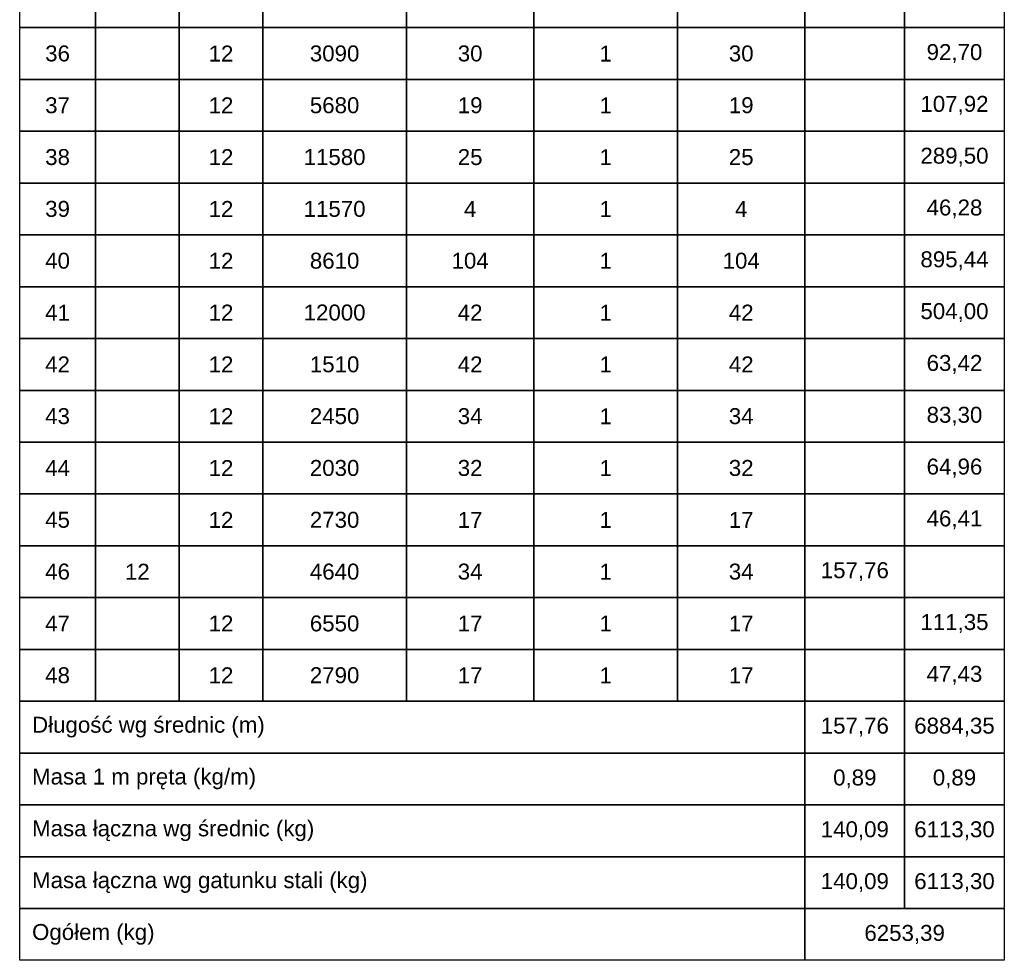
# Model space of a CAD drawing. Extents: x -1474 to 1750831, y -670488 to 75879.
# Tile 13 of 14: x 1748361 to 1750831, y -664296 to -661936. Entities that reach past the tile are written whole.
import ezdxf

# ---------------------------------------------------------------- set-up
doc = ezdxf.new("R2010")
doc.units = 0
doc.header["$LTSCALE"] = 10
doc.header["$MEASUREMENT"] = 0
doc.layers.add('RCAD_tabele zbrojenia', color=7, linetype='Continuous')
doc.styles.add('style2', font='arial.ttf', dxfattribs={"height": 40})

msp = doc.modelspace()

# ---------------------------------------------------------------- linework, layer by layer
at = {"layer": 'RCAD_tabele zbrojenia', "color": 242}
for p, q in [((1748361.40063, -664295.91901), (1748361.40063, -659585.91901)), ((1750831.40063, -659585.91901), (1750831.40063, -664295.91901)), ((1748361.40063, -661955.91901), (1748361.40063, -661825.91901)), ((1748551.40063, -661825.91901), (1748551.40063, -661955.91901)), ((1748551.40063, -661955.91901), (1748551.40063, -661825.91901)), ((1748761.40063, -661825.91901), (1748761.40063, -661955.91901)), ((1748761.40063, -661955.91901), (1748761.40063, -661825.91901)), ((1748971.40063, -661825.91901), (1748971.40063, -661955.91901)), ((1748971.40063, -661955.91901), (1748971.40063, -661825.91901)), ((1749331.40063, -661825.91901), (1749331.40063, -661955.91901)), ((1749331.40063, -661955.91901), (1749331.40063, -661825.91901)), ((1749651.40063, -661825.91901), (1749651.40063, -661955.91901)), ((1749651.40063, -661955.91901), (1749651.40063, -661825.91901)), ((1750011.40063, -661825.91901), (1750011.40063, -661955.91901)), ((1750011.40063, -661955.91901), (1750011.40063, -661825.91901)), ((1750331.40063, -661825.91901), (1750331.40063, -661955.91901)), ((1750331.40063, -661955.91901), (1750331.40063, -661825.91901)), ((1750581.40063, -661825.91901), (1750581.40063, -661955.91901)), ((1750581.40063, -661955.91901), (1750581.40063, -661825.91901)), ((1750831.40063, -661825.91901), (1750831.40063, -661955.91901)), ((1748551.40063, -661955.91901), (1748361.40063, -661955.91901)), ((1748361.40063, -661955.91901), (1748551.40063, -661955.91901)), ((1748361.40063, -662085.91901), (1748361.40063, -661955.91901)), ((1748761.40063, -661955.91901), (1748551.40063, -661955.91901)), ((1748551.40063, -661955.91901), (1748551.40063, -662085.91901)), ((1748551.40063, -661955.91901), (1748761.40063, -661955.91901)), ((1748551.40063, -662085.91901), (1748551.40063, -661955.91901)), ((1748971.40063, -661955.91901), (1748761.40063, -661955.91901)), ((1748761.40063, -661955.91901), (1748761.40063, -662085.91901)), ((1748761.40063, -661955.91901), (1748971.40063, -661955.91901)), ((1748761.40063, -662085.91901), (1748761.40063, -661955.91901)), ((1749331.40063, -661955.91901), (1748971.40063, -661955.91901)), ((1748971.40063, -661955.91901), (1748971.40063, -662085.91901)), ((1748971.40063, -661955.91901), (1749331.40063, -661955.91901)), ((1748971.40063, -662085.91901), (1748971.40063, -661955.91901)), ((1749651.40063, -661955.91901), (1749331.40063, -661955.91901)), ((1749331.40063, -661955.91901), (1749331.40063, -662085.91901)), ((1749331.40063, -661955.91901), (1749651.40063, -661955.91901)), ((1749331.40063, -662085.91901), (1749331.40063, -661955.91901)), ((1750011.40063, -661955.91901), (1749651.40063, -661955.91901)), ((1749651.40063, -661955.91901), (1749651.40063, -662085.91901)), ((1749651.40063, -661955.91901), (1750011.40063, -661955.91901)), ((1749651.40063, -662085.91901), (1749651.40063, -661955.91901)), ((1750331.40063, -661955.91901), (1750011.40063, -661955.91901)), ((1750011.40063, -661955.91901), (1750011.40063, -662085.91901)), ((1750011.40063, -661955.91901), (1750331.40063, -661955.91901)), ((1750011.40063, -662085.91901), (1750011.40063, -661955.91901)), ((1750581.40063, -661955.91901), (1750331.40063, -661955.91901)), ((1750331.40063, -661955.91901), (1750331.40063, -662085.91901)), ((1750331.40063, -661955.91901), (1750581.40063, -661955.91901)), ((1750331.40063, -662085.91901), (1750331.40063, -661955.91901)), ((1750831.40063, -661955.91901), (1750581.40063, -661955.91901)), ((1750581.40063, -661955.91901), (1750581.40063, -662085.91901)), ((1750581.40063, -661955.91901), (1750831.40063, -661955.91901)), ((1750581.40063, -662085.91901), (1750581.40063, -661955.91901)), ((1750831.40063, -661955.91901), (1750831.40063, -662085.91901)), ((1748551.40063, -662085.91901), (1748361.40063, -662085.91901)), ((1748361.40063, -662085.91901), (1748551.40063, -662085.91901)), ((1748361.40063, -662215.91901), (1748361.40063, -662085.91901)), ((1748761.40063, -662085.91901), (1748551.40063, -662085.91901)), ((1748551.40063, -662085.91901), (1748551.40063, -662215.91901)), ((1748551.40063, -662085.91901), (1748761.40063, -662085.91901)), ((1748551.40063, -662215.91901), (1748551.40063, -662085.91901)), ((1748971.40063, -662085.91901), (1748761.40063, -662085.91901)), ((1748761.40063, -662085.91901), (1748761.40063, -662215.91901)), ((1748761.40063, -662085.91901), (1748971.40063, -662085.91901)), ((1748761.40063, -662215.91901), (1748761.40063, -662085.91901)), ((1749331.40063, -662085.91901), (1748971.40063, -662085.91901)), ((1748971.40063, -662085.91901), (1748971.40063, -662215.91901)), ((1748971.40063, -662085.91901), (1749331.40063, -662085.91901)), ((1748971.40063, -662215.91901), (1748971.40063, -662085.91901)), ((1749651.40063, -662085.91901), (1749331.40063, -662085.91901)), ((1749331.40063, -662085.91901), (1749331.40063, -662215.91901)), ((1749331.40063, -662085.91901), (1749651.40063, -662085.91901)), ((1749331.40063, -662215.91901), (1749331.40063, -662085.91901)), ((1750011.40063, -662085.91901), (1749651.40063, -662085.91901)), ((1749651.40063, -662085.91901), (1749651.40063, -662215.91901)), ((1749651.40063, -662085.91901), (1750011.40063, -662085.91901)), ((1749651.40063, -662215.91901), (1749651.40063, -662085.91901)), ((1750331.40063, -662085.91901), (1750011.40063, -662085.91901)), ((1750011.40063, -662085.91901), (1750011.40063, -662215.91901)), ((1750011.40063, -662085.91901), (1750331.40063, -662085.91901)), ((1750011.40063, -662215.91901), (1750011.40063, -662085.91901)), ((1750581.40063, -662085.91901), (1750331.40063, -662085.91901)), ((1750331.40063, -662085.91901), (1750331.40063, -662215.91901)), ((1750331.40063, -662085.91901), (1750581.40063, -662085.91901)), ((1750331.40063, -662215.91901), (1750331.40063, -662085.91901)), ((1750831.40063, -662085.91901), (1750581.40063, -662085.91901)), ((1750581.40063, -662085.91901), (1750581.40063, -662215.91901)), ((1750581.40063, -662085.91901), (1750831.40063, -662085.91901)), ((1750581.40063, -662215.91901), (1750581.40063, -662085.91901)), ((1750831.40063, -662085.91901), (1750831.40063, -662215.91901)), ((1748551.40063, -662215.91901), (1748361.40063, -662215.91901)), ((1748361.40063, -662215.91901), (1748551.40063, -662215.91901)), ((1748361.40063, -662345.91901), (1748361.40063, -662215.91901)), ((1748761.40063, -662215.91901), (1748551.40063, -662215.91901)), ((1748551.40063, -662215.91901), (1748551.40063, -662345.91901)), ((1748551.40063, -662215.91901), (1748761.40063, -662215.91901)), ((1748551.40063, -662345.91901), (1748551.40063, -662215.91901)), ((1748971.40063, -662215.91901), (1748761.40063, -662215.91901)), ((1748761.40063, -662215.91901), (1748761.40063, -662345.91901)), ((1748761.40063, -662215.91901), (1748971.40063, -662215.91901)), ((1748761.40063, -662345.91901), (1748761.40063, -662215.91901)), ((1749331.40063, -662215.91901), (1748971.40063, -662215.91901)), ((1748971.40063, -662215.91901), (1748971.40063, -662345.91901)), ((1748971.40063, -662215.91901), (1749331.40063, -662215.91901)), ((1748971.40063, -662345.91901), (1748971.40063, -662215.91901)), ((1749651.40063, -662215.91901), (1749331.40063, -662215.91901)), ((1749331.40063, -662215.91901), (1749331.40063, -662345.91901)), ((1749331.40063, -662215.91901), (1749651.40063, -662215.91901)), ((1749331.40063, -662345.91901), (1749331.40063, -662215.91901)), ((1750011.40063, -662215.91901), (1749651.40063, -662215.91901)), ((1749651.40063, -662215.91901), (1749651.40063, -662345.91901)), ((1749651.40063, -662215.91901), (1750011.40063, -662215.91901)), ((1749651.40063, -662345.91901), (1749651.40063, -662215.91901)), ((1750331.40063, -662215.91901), (1750011.40063, -662215.91901)), ((1750011.40063, -662215.91901), (1750011.40063, -662345.91901)), ((1750011.40063, -662215.91901), (1750331.40063, -662215.91901)), ((1750011.40063, -662345.91901), (1750011.40063, -662215.91901)), ((1750581.40063, -662215.91901), (1750331.40063, -662215.91901)), ((1750331.40063, -662215.91901), (1750331.40063, -662345.91901)), ((1750331.40063, -662215.91901), (1750581.40063, -662215.91901)), ((1750331.40063, -662345.91901), (1750331.40063, -662215.91901)), ((1750831.40063, -662215.91901), (1750581.40063, -662215.91901)), ((1750581.40063, -662215.91901), (1750581.40063, -662345.91901)), ((1750581.40063, -662215.91901), (1750831.40063, -662215.91901)), ((1750581.40063, -662345.91901), (1750581.40063, -662215.91901)), ((1750831.40063, -662215.91901), (1750831.40063, -662345.91901)), ((1748551.40063, -662345.91901), (1748361.40063, -662345.91901)), ((1748361.40063, -662345.91901), (1748551.40063, -662345.91901)), ((1748361.40063, -662475.91901), (1748361.40063, -662345.91901)), ((1748761.40063, -662345.91901), (1748551.40063, -662345.91901)), ((1748551.40063, -662345.91901), (1748551.40063, -662475.91901)), ((1748551.40063, -662345.91901), (1748761.40063, -662345.91901)), ((1748551.40063, -662475.91901), (1748551.40063, -662345.91901)), ((1748971.40063, -662345.91901), (1748761.40063, -662345.91901)), ((1748761.40063, -662345.91901), (1748761.40063, -662475.91901)), ((1748761.40063, -662345.91901), (1748971.40063, -662345.91901)), ((1748761.40063, -662475.91901), (1748761.40063, -662345.91901)), ((1749331.40063, -662345.91901), (1748971.40063, -662345.91901)), ((1748971.40063, -662345.91901), (1748971.40063, -662475.91901)), ((1748971.40063, -662345.91901), (1749331.40063, -662345.91901)), ((1748971.40063, -662475.91901), (1748971.40063, -662345.91901)), ((1749651.40063, -662345.91901), (1749331.40063, -662345.91901)), ((1749331.40063, -662345.91901), (1749331.40063, -662475.91901)), ((1749331.40063, -662345.91901), (1749651.40063, -662345.91901)), ((1749331.40063, -662475.91901), (1749331.40063, -662345.91901)), ((1750011.40063, -662345.91901), (1749651.40063, -662345.91901)), ((1749651.40063, -662345.91901), (1749651.40063, -662475.91901)), ((1749651.40063, -662345.91901), (1750011.40063, -662345.91901)), ((1749651.40063, -662475.91901), (1749651.40063, -662345.91901)), ((1750331.40063, -662345.91901), (1750011.40063, -662345.91901)), ((1750011.40063, -662345.91901), (1750011.40063, -662475.91901)), ((1750011.40063, -662345.91901), (1750331.40063, -662345.91901)), ((1750011.40063, -662475.91901), (1750011.40063, -662345.91901)), ((1750581.40063, -662345.91901), (1750331.40063, -662345.91901)), ((1750331.40063, -662345.91901), (1750331.40063, -662475.91901)), ((1750331.40063, -662345.91901), (1750581.40063, -662345.91901)), ((1750331.40063, -662475.91901), (1750331.40063, -662345.91901)), ((1750831.40063, -662345.91901), (1750581.40063, -662345.91901)), ((1750581.40063, -662345.91901), (1750581.40063, -662475.91901)), ((1750581.40063, -662345.91901), (1750831.40063, -662345.91901)), ((1750581.40063, -662475.91901), (1750581.40063, -662345.91901)), ((1750831.40063, -662345.91901), (1750831.40063, -662475.91901)), ((1748551.40063, -662475.91901), (1748361.40063, -662475.91901)), ((1748361.40063, -662475.91901), (1748551.40063, -662475.91901)), ((1748361.40063, -662605.91901), (1748361.40063, -662475.91901)), ((1748761.40063, -662475.91901), (1748551.40063, -662475.91901)), ((1748551.40063, -662475.91901), (1748551.40063, -662605.91901)), ((1748551.40063, -662475.91901), (1748761.40063, -662475.91901)), ((1748551.40063, -662605.91901), (1748551.40063, -662475.91901)), ((1748971.40063, -662475.91901), (1748761.40063, -662475.91901)), ((1748761.40063, -662475.91901), (1748761.40063, -662605.91901)), ((1748761.40063, -662475.91901), (1748971.40063, -662475.91901)), ((1748761.40063, -662605.91901), (1748761.40063, -662475.91901)), ((1749331.40063, -662475.91901), (1748971.40063, -662475.91901)), ((1748971.40063, -662475.91901), (1748971.40063, -662605.91901)), ((1748971.40063, -662475.91901), (1749331.40063, -662475.91901)), ((1748971.40063, -662605.91901), (1748971.40063, -662475.91901)), ((1749651.40063, -662475.91901), (1749331.40063, -662475.91901)), ((1749331.40063, -662475.91901), (1749331.40063, -662605.91901)), ((1749331.40063, -662475.91901), (1749651.40063, -662475.91901)), ((1749331.40063, -662605.91901), (1749331.40063, -662475.91901)), ((1750011.40063, -662475.91901), (1749651.40063, -662475.91901)), ((1749651.40063, -662475.91901), (1749651.40063, -662605.91901)), ((1749651.40063, -662475.91901), (1750011.40063, -662475.91901)), ((1749651.40063, -662605.91901), (1749651.40063, -662475.91901)), ((1750331.40063, -662475.91901), (1750011.40063, -662475.91901)), ((1750011.40063, -662475.91901), (1750011.40063, -662605.91901)), ((1750011.40063, -662475.91901), (1750331.40063, -662475.91901)), ((1750011.40063, -662605.91901), (1750011.40063, -662475.91901)), ((1750581.40063, -662475.91901), (1750331.40063, -662475.91901)), ((1750331.40063, -662475.91901), (1750331.40063, -662605.91901)), ((1750331.40063, -662475.91901), (1750581.40063, -662475.91901)), ((1750331.40063, -662605.91901), (1750331.40063, -662475.91901)), ((1750831.40063, -662475.91901), (1750581.40063, -662475.91901)), ((1750581.40063, -662475.91901), (1750581.40063, -662605.91901)), ((1750581.40063, -662475.91901), (1750831.40063, -662475.91901)), ((1750581.40063, -662605.91901), (1750581.40063, -662475.91901)), ((1750831.40063, -662475.91901), (1750831.40063, -662605.91901)), ((1748551.40063, -662605.91901), (1748361.40063, -662605.91901)), ((1748361.40063, -662605.91901), (1748551.40063, -662605.91901)), ((1748361.40063, -662735.91901), (1748361.40063, -662605.91901)), ((1748761.40063, -662605.91901), (1748551.40063, -662605.91901)), ((1748551.40063, -662605.91901), (1748551.40063, -662735.91901)), ((1748551.40063, -662605.91901), (1748761.40063, -662605.91901)), ((1748551.40063, -662735.91901), (1748551.40063, -662605.91901)), ((1748971.40063, -662605.91901), (1748761.40063, -662605.91901)), ((1748761.40063, -662605.91901), (1748761.40063, -662735.91901)), ((1748761.40063, -662605.91901), (1748971.40063, -662605.91901)), ((1748761.40063, -662735.91901), (1748761.40063, -662605.91901)), ((1749331.40063, -662605.91901), (1748971.40063, -662605.91901)), ((1748971.40063, -662605.91901), (1748971.40063, -662735.91901)), ((1748971.40063, -662605.91901), (1749331.40063, -662605.91901)), ((1748971.40063, -662735.91901), (1748971.40063, -662605.91901)), ((1749651.40063, -662605.91901), (1749331.40063, -662605.91901)), ((1749331.40063, -662605.91901), (1749331.40063, -662735.91901)), ((1749331.40063, -662605.91901), (1749651.40063, -662605.91901)), ((1749331.40063, -662735.91901), (1749331.40063, -662605.91901)), ((1750011.40063, -662605.91901), (1749651.40063, -662605.91901)), ((1749651.40063, -662605.91901), (1749651.40063, -662735.91901)), ((1749651.40063, -662605.91901), (1750011.40063, -662605.91901)), ((1749651.40063, -662735.91901), (1749651.40063, -662605.91901)), ((1750331.40063, -662605.91901), (1750011.40063, -662605.91901)), ((1750011.40063, -662605.91901), (1750011.40063, -662735.91901)), ((1750011.40063, -662605.91901), (1750331.40063, -662605.91901)), ((1750011.40063, -662735.91901), (1750011.40063, -662605.91901)), ((1750581.40063, -662605.91901), (1750331.40063, -662605.91901)), ((1750331.40063, -662605.91901), (1750331.40063, -662735.91901)), ((1750331.40063, -662605.91901), (1750581.40063, -662605.91901)), ((1750331.40063, -662735.91901), (1750331.40063, -662605.91901)), ((1750831.40063, -662605.91901), (1750581.40063, -662605.91901)), ((1750581.40063, -662605.91901), (1750581.40063, -662735.91901)), ((1750581.40063, -662605.91901), (1750831.40063, -662605.91901)), ((1750581.40063, -662735.91901), (1750581.40063, -662605.91901)), ((1750831.40063, -662605.91901), (1750831.40063, -662735.91901)), ((1748551.40063, -662735.91901), (1748361.40063, -662735.91901)), ((1748361.40063, -662735.91901), (1748551.40063, -662735.91901)), ((1748361.40063, -662865.91901), (1748361.40063, -662735.91901)), ((1748761.40063, -662735.91901), (1748551.40063, -662735.91901)), ((1748551.40063, -662735.91901), (1748551.40063, -662865.91901)), ((1748551.40063, -662735.91901), (1748761.40063, -662735.91901)), ((1748551.40063, -662865.91901), (1748551.40063, -662735.91901)), ((1748971.40063, -662735.91901), (1748761.40063, -662735.91901)), ((1748761.40063, -662735.91901), (1748761.40063, -662865.91901)), ((1748761.40063, -662735.91901), (1748971.40063, -662735.91901)), ((1748761.40063, -662865.91901), (1748761.40063, -662735.91901)), ((1749331.40063, -662735.91901), (1748971.40063, -662735.91901)), ((1748971.40063, -662735.91901), (1748971.40063, -662865.91901)), ((1748971.40063, -662735.91901), (1749331.40063, -662735.91901)), ((1748971.40063, -662865.91901), (1748971.40063, -662735.91901)), ((1749651.40063, -662735.91901), (1749331.40063, -662735.91901)), ((1749331.40063, -662735.91901), (1749331.40063, -662865.91901)), ((1749331.40063, -662735.91901), (1749651.40063, -662735.91901)), ((1749331.40063, -662865.91901), (1749331.40063, -662735.91901)), ((1750011.40063, -662735.91901), (1749651.40063, -662735.91901)), ((1749651.40063, -662735.91901), (1749651.40063, -662865.91901)), ((1749651.40063, -662735.91901), (1750011.40063, -662735.91901)), ((1749651.40063, -662865.91901), (1749651.40063, -662735.91901)), ((1750331.40063, -662735.91901), (1750011.40063, -662735.91901)), ((1750011.40063, -662735.91901), (1750011.40063, -662865.91901)), ((1750011.40063, -662735.91901), (1750331.40063, -662735.91901)), ((1750011.40063, -662865.91901), (1750011.40063, -662735.91901)), ((1750581.40063, -662735.91901), (1750331.40063, -662735.91901)), ((1750331.40063, -662735.91901), (1750331.40063, -662865.91901)), ((1750331.40063, -662735.91901), (1750581.40063, -662735.91901)), ((1750331.40063, -662865.91901), (1750331.40063, -662735.91901)), ((1750831.40063, -662735.91901), (1750581.40063, -662735.91901)), ((1750581.40063, -662735.91901), (1750581.40063, -662865.91901)), ((1750581.40063, -662735.91901), (1750831.40063, -662735.91901)), ((1750581.40063, -662865.91901), (1750581.40063, -662735.91901)), ((1750831.40063, -662735.91901), (1750831.40063, -662865.91901)), ((1748551.40063, -662865.91901), (1748361.40063, -662865.91901)), ((1748361.40063, -662865.91901), (1748551.40063, -662865.91901)), ((1748361.40063, -662995.91901), (1748361.40063, -662865.91901)), ((1748761.40063, -662865.91901), (1748551.40063, -662865.91901)), ((1748551.40063, -662865.91901), (1748551.40063, -662995.91901)), ((1748551.40063, -662865.91901), (1748761.40063, -662865.91901)), ((1748551.40063, -662995.91901), (1748551.40063, -662865.91901)), ((1748971.40063, -662865.91901), (1748761.40063, -662865.91901)), ((1748761.40063, -662865.91901), (1748761.40063, -662995.91901)), ((1748761.40063, -662865.91901), (1748971.40063, -662865.91901)), ((1748761.40063, -662995.91901), (1748761.40063, -662865.91901)), ((1749331.40063, -662865.91901), (1748971.40063, -662865.91901)), ((1748971.40063, -662865.91901), (1748971.40063, -662995.91901)), ((1748971.40063, -662865.91901), (1749331.40063, -662865.91901)), ((1748971.40063, -662995.91901), (1748971.40063, -662865.91901)), ((1749651.40063, -662865.91901), (1749331.40063, -662865.91901)), ((1749331.40063, -662865.91901), (1749331.40063, -662995.91901)), ((1749331.40063, -662865.91901), (1749651.40063, -662865.91901)), ((1749331.40063, -662995.91901), (1749331.40063, -662865.91901)), ((1750011.40063, -662865.91901), (1749651.40063, -662865.91901)), ((1749651.40063, -662865.91901), (1749651.40063, -662995.91901)), ((1749651.40063, -662865.91901), (1750011.40063, -662865.91901)), ((1749651.40063, -662995.91901), (1749651.40063, -662865.91901)), ((1750331.40063, -662865.91901), (1750011.40063, -662865.91901)), ((1750011.40063, -662865.91901), (1750011.40063, -662995.91901)), ((1750011.40063, -662865.91901), (1750331.40063, -662865.91901)), ((1750011.40063, -662995.91901), (1750011.40063, -662865.91901)), ((1750581.40063, -662865.91901), (1750331.40063, -662865.91901)), ((1750331.40063, -662865.91901), (1750331.40063, -662995.91901)), ((1750331.40063, -662865.91901), (1750581.40063, -662865.91901)), ((1750331.40063, -662995.91901), (1750331.40063, -662865.91901)), ((1750831.40063, -662865.91901), (1750581.40063, -662865.91901)), ((1750581.40063, -662865.91901), (1750581.40063, -662995.91901)), ((1750581.40063, -662865.91901), (1750831.40063, -662865.91901)), ((1750581.40063, -662995.91901), (1750581.40063, -662865.91901)), ((1750831.40063, -662865.91901), (1750831.40063, -662995.91901)), ((1748551.40063, -662995.91901), (1748361.40063, -662995.91901)), ((1748361.40063, -662995.91901), (1748551.40063, -662995.91901)), ((1748361.40063, -663125.91901), (1748361.40063, -662995.91901)), ((1748761.40063, -662995.91901), (1748551.40063, -662995.91901)), ((1748551.40063, -662995.91901), (1748551.40063, -663125.91901)), ((1748551.40063, -662995.91901), (1748761.40063, -662995.91901)), ((1748551.40063, -663125.91901), (1748551.40063, -662995.91901)), ((1748971.40063, -662995.91901), (1748761.40063, -662995.91901)), ((1748761.40063, -662995.91901), (1748761.40063, -663125.91901)), ((1748761.40063, -662995.91901), (1748971.40063, -662995.91901)), ((1748761.40063, -663125.91901), (1748761.40063, -662995.91901)), ((1749331.40063, -662995.91901), (1748971.40063, -662995.91901)), ((1748971.40063, -662995.91901), (1748971.40063, -663125.91901)), ((1748971.40063, -662995.91901), (1749331.40063, -662995.91901)), ((1748971.40063, -663125.91901), (1748971.40063, -662995.91901)), ((1749651.40063, -662995.91901), (1749331.40063, -662995.91901)), ((1749331.40063, -662995.91901), (1749331.40063, -663125.91901)), ((1749331.40063, -662995.91901), (1749651.40063, -662995.91901)), ((1749331.40063, -663125.91901), (1749331.40063, -662995.91901)), ((1750011.40063, -662995.91901), (1749651.40063, -662995.91901)), ((1749651.40063, -662995.91901), (1749651.40063, -663125.91901)), ((1749651.40063, -662995.91901), (1750011.40063, -662995.91901)), ((1749651.40063, -663125.91901), (1749651.40063, -662995.91901)), ((1750331.40063, -662995.91901), (1750011.40063, -662995.91901)), ((1750011.40063, -662995.91901), (1750011.40063, -663125.91901)), ((1750011.40063, -662995.91901), (1750331.40063, -662995.91901)), ((1750011.40063, -663125.91901), (1750011.40063, -662995.91901)), ((1750581.40063, -662995.91901), (1750331.40063, -662995.91901)), ((1750331.40063, -662995.91901), (1750331.40063, -663125.91901)), ((1750331.40063, -662995.91901), (1750581.40063, -662995.91901)), ((1750331.40063, -663125.91901), (1750331.40063, -662995.91901)), ((1750831.40063, -662995.91901), (1750581.40063, -662995.91901)), ((1750581.40063, -662995.91901), (1750581.40063, -663125.91901)), ((1750581.40063, -662995.91901), (1750831.40063, -662995.91901)), ((1750581.40063, -663125.91901), (1750581.40063, -662995.91901)), ((1750831.40063, -662995.91901), (1750831.40063, -663125.91901)), ((1748551.40063, -663125.91901), (1748361.40063, -663125.91901)), ((1748361.40063, -663125.91901), (1748551.40063, -663125.91901)), ((1748361.40063, -663255.91901), (1748361.40063, -663125.91901)), ((1748761.40063, -663125.91901), (1748551.40063, -663125.91901)), ((1748551.40063, -663125.91901), (1748551.40063, -663255.91901)), ((1748551.40063, -663125.91901), (1748761.40063, -663125.91901)), ((1748551.40063, -663255.91901), (1748551.40063, -663125.91901)), ((1748971.40063, -663125.91901), (1748761.40063, -663125.91901)), ((1748761.40063, -663125.91901), (1748761.40063, -663255.91901)), ((1748761.40063, -663125.91901), (1748971.40063, -663125.91901)), ((1748761.40063, -663255.91901), (1748761.40063, -663125.91901)), ((1749331.40063, -663125.91901), (1748971.40063, -663125.91901)), ((1748971.40063, -663125.91901), (1748971.40063, -663255.91901)), ((1748971.40063, -663125.91901), (1749331.40063, -663125.91901)), ((1748971.40063, -663255.91901), (1748971.40063, -663125.91901)), ((1749651.40063, -663125.91901), (1749331.40063, -663125.91901)), ((1749331.40063, -663125.91901), (1749331.40063, -663255.91901)), ((1749331.40063, -663125.91901), (1749651.40063, -663125.91901)), ((1749331.40063, -663255.91901), (1749331.40063, -663125.91901)), ((1750011.40063, -663125.91901), (1749651.40063, -663125.91901)), ((1749651.40063, -663125.91901), (1749651.40063, -663255.91901)), ((1749651.40063, -663125.91901), (1750011.40063, -663125.91901)), ((1749651.40063, -663255.91901), (1749651.40063, -663125.91901)), ((1750331.40063, -663125.91901), (1750011.40063, -663125.91901)), ((1750011.40063, -663125.91901), (1750011.40063, -663255.91901)), ((1750011.40063, -663125.91901), (1750331.40063, -663125.91901)), ((1750011.40063, -663255.91901), (1750011.40063, -663125.91901)), ((1750581.40063, -663125.91901), (1750331.40063, -663125.91901)), ((1750331.40063, -663125.91901), (1750331.40063, -663255.91901)), ((1750331.40063, -663125.91901), (1750581.40063, -663125.91901)), ((1750331.40063, -663255.91901), (1750331.40063, -663125.91901)), ((1750831.40063, -663125.91901), (1750581.40063, -663125.91901)), ((1750581.40063, -663125.91901), (1750581.40063, -663255.91901)), ((1750581.40063, -663125.91901), (1750831.40063, -663125.91901)), ((1750581.40063, -663255.91901), (1750581.40063, -663125.91901)), ((1750831.40063, -663125.91901), (1750831.40063, -663255.91901)), ((1748551.40063, -663255.91901), (1748361.40063, -663255.91901)), ((1748361.40063, -663255.91901), (1748551.40063, -663255.91901)), ((1748361.40063, -663385.91901), (1748361.40063, -663255.91901)), ((1748761.40063, -663255.91901), (1748551.40063, -663255.91901)), ((1748551.40063, -663255.91901), (1748551.40063, -663385.91901)), ((1748551.40063, -663255.91901), (1748761.40063, -663255.91901)), ((1748551.40063, -663385.91901), (1748551.40063, -663255.91901)), ((1748971.40063, -663255.91901), (1748761.40063, -663255.91901)), ((1748761.40063, -663255.91901), (1748761.40063, -663385.91901)), ((1748761.40063, -663255.91901), (1748971.40063, -663255.91901)), ((1748761.40063, -663385.91901), (1748761.40063, -663255.91901)), ((1749331.40063, -663255.91901), (1748971.40063, -663255.91901)), ((1748971.40063, -663255.91901), (1748971.40063, -663385.91901)), ((1748971.40063, -663255.91901), (1749331.40063, -663255.91901)), ((1748971.40063, -663385.91901), (1748971.40063, -663255.91901)), ((1749651.40063, -663255.91901), (1749331.40063, -663255.91901)), ((1749331.40063, -663255.91901), (1749331.40063, -663385.91901)), ((1749331.40063, -663255.91901), (1749651.40063, -663255.91901)), ((1749331.40063, -663385.91901), (1749331.40063, -663255.91901)), ((1750011.40063, -663255.91901), (1749651.40063, -663255.91901)), ((1749651.40063, -663255.91901), (1749651.40063, -663385.91901)), ((1749651.40063, -663255.91901), (1750011.40063, -663255.91901)), ((1749651.40063, -663385.91901), (1749651.40063, -663255.91901)), ((1750331.40063, -663255.91901), (1750011.40063, -663255.91901)), ((1750011.40063, -663255.91901), (1750011.40063, -663385.91901)), ((1750011.40063, -663255.91901), (1750331.40063, -663255.91901)), ((1750011.40063, -663385.91901), (1750011.40063, -663255.91901)), ((1750581.40063, -663255.91901), (1750331.40063, -663255.91901)), ((1750331.40063, -663255.91901), (1750331.40063, -663385.91901)), ((1750331.40063, -663255.91901), (1750581.40063, -663255.91901)), ((1750331.40063, -663385.91901), (1750331.40063, -663255.91901)), ((1750831.40063, -663255.91901), (1750581.40063, -663255.91901)), ((1750581.40063, -663255.91901), (1750581.40063, -663385.91901)), ((1750581.40063, -663255.91901), (1750831.40063, -663255.91901)), ((1750581.40063, -663385.91901), (1750581.40063, -663255.91901)), ((1750831.40063, -663255.91901), (1750831.40063, -663385.91901)), ((1748551.40063, -663385.91901), (1748361.40063, -663385.91901)), ((1748361.40063, -663385.91901), (1748551.40063, -663385.91901)), ((1748361.40063, -663515.91901), (1748361.40063, -663385.91901)), ((1748761.40063, -663385.91901), (1748551.40063, -663385.91901)), ((1748551.40063, -663385.91901), (1748551.40063, -663515.91901)), ((1748551.40063, -663385.91901), (1748761.40063, -663385.91901)), ((1748551.40063, -663515.91901), (1748551.40063, -663385.91901)), ((1748971.40063, -663385.91901), (1748761.40063, -663385.91901)), ((1748761.40063, -663385.91901), (1748761.40063, -663515.91901)), ((1748761.40063, -663385.91901), (1748971.40063, -663385.91901)), ((1748761.40063, -663515.91901), (1748761.40063, -663385.91901)), ((1749331.40063, -663385.91901), (1748971.40063, -663385.91901)), ((1748971.40063, -663385.91901), (1748971.40063, -663515.91901)), ((1748971.40063, -663385.91901), (1749331.40063, -663385.91901)), ((1748971.40063, -663515.91901), (1748971.40063, -663385.91901)), ((1749651.40063, -663385.91901), (1749331.40063, -663385.91901)), ((1749331.40063, -663385.91901), (1749331.40063, -663515.91901)), ((1749331.40063, -663385.91901), (1749651.40063, -663385.91901)), ((1749331.40063, -663515.91901), (1749331.40063, -663385.91901)), ((1750011.40063, -663385.91901), (1749651.40063, -663385.91901)), ((1749651.40063, -663385.91901), (1749651.40063, -663515.91901)), ((1749651.40063, -663385.91901), (1750011.40063, -663385.91901)), ((1749651.40063, -663515.91901), (1749651.40063, -663385.91901)), ((1750331.40063, -663385.91901), (1750011.40063, -663385.91901)), ((1750011.40063, -663385.91901), (1750011.40063, -663515.91901)), ((1750011.40063, -663385.91901), (1750331.40063, -663385.91901)), ((1750011.40063, -663515.91901), (1750011.40063, -663385.91901)), ((1750581.40063, -663385.91901), (1750331.40063, -663385.91901)), ((1750331.40063, -663385.91901), (1750331.40063, -663515.91901)), ((1750331.40063, -663385.91901), (1750581.40063, -663385.91901)), ((1750331.40063, -663515.91901), (1750331.40063, -663385.91901)), ((1750831.40063, -663385.91901), (1750581.40063, -663385.91901)), ((1750581.40063, -663385.91901), (1750581.40063, -663515.91901)), ((1750581.40063, -663385.91901), (1750831.40063, -663385.91901)), ((1750581.40063, -663515.91901), (1750581.40063, -663385.91901)), ((1750831.40063, -663385.91901), (1750831.40063, -663515.91901)), ((1748551.40063, -663515.91901), (1748361.40063, -663515.91901)), ((1748361.40063, -663515.91901), (1748551.40063, -663515.91901)), ((1748361.40063, -663645.91901), (1748361.40063, -663515.91901)), ((1748761.40063, -663515.91901), (1748551.40063, -663515.91901)), ((1748551.40063, -663515.91901), (1748551.40063, -663645.91901)), ((1748551.40063, -663515.91901), (1748761.40063, -663515.91901)), ((1748551.40063, -663645.91901), (1748551.40063, -663515.91901)), ((1748971.40063, -663515.91901), (1748761.40063, -663515.91901)), ((1748761.40063, -663515.91901), (1748761.40063, -663645.91901)), ((1748761.40063, -663515.91901), (1748971.40063, -663515.91901)), ((1748761.40063, -663645.91901), (1748761.40063, -663515.91901)), ((1749331.40063, -663515.91901), (1748971.40063, -663515.91901)), ((1748971.40063, -663515.91901), (1748971.40063, -663645.91901)), ((1748971.40063, -663515.91901), (1749331.40063, -663515.91901)), ((1748971.40063, -663645.91901), (1748971.40063, -663515.91901)), ((1749651.40063, -663515.91901), (1749331.40063, -663515.91901)), ((1749331.40063, -663515.91901), (1749331.40063, -663645.91901)), ((1749331.40063, -663515.91901), (1749651.40063, -663515.91901)), ((1749331.40063, -663645.91901), (1749331.40063, -663515.91901)), ((1750011.40063, -663515.91901), (1749651.40063, -663515.91901)), ((1749651.40063, -663515.91901), (1749651.40063, -663645.91901)), ((1749651.40063, -663515.91901), (1750011.40063, -663515.91901)), ((1749651.40063, -663645.91901), (1749651.40063, -663515.91901)), ((1750331.40063, -663515.91901), (1750011.40063, -663515.91901)), ((1750011.40063, -663515.91901), (1750011.40063, -663645.91901)), ((1750011.40063, -663515.91901), (1750331.40063, -663515.91901)), ((1750011.40063, -663645.91901), (1750011.40063, -663515.91901)), ((1750581.40063, -663515.91901), (1750331.40063, -663515.91901)), ((1750331.40063, -663515.91901), (1750331.40063, -663645.91901)), ((1750331.40063, -663515.91901), (1750581.40063, -663515.91901)), ((1750331.40063, -663645.91901), (1750331.40063, -663515.91901)), ((1750831.40063, -663515.91901), (1750581.40063, -663515.91901)), ((1750581.40063, -663515.91901), (1750581.40063, -663645.91901)), ((1750581.40063, -663515.91901), (1750831.40063, -663515.91901)), ((1750581.40063, -663645.91901), (1750581.40063, -663515.91901)), ((1750831.40063, -663515.91901), (1750831.40063, -663645.91901)), ((1748361.40063, -663645.91901), (1750331.40063, -663645.91901)), ((1748361.40063, -663775.91901), (1748361.40063, -663645.91901)), ((1748551.40063, -663645.91901), (1748361.40063, -663645.91901)), ((1748761.40063, -663645.91901), (1748551.40063, -663645.91901)), ((1748971.40063, -663645.91901), (1748761.40063, -663645.91901)), ((1749331.40063, -663645.91901), (1748971.40063, -663645.91901)), ((1749651.40063, -663645.91901), (1749331.40063, -663645.91901)), ((1750011.40063, -663645.91901), (1749651.40063, -663645.91901)), ((1750331.40063, -663645.91901), (1750011.40063, -663645.91901)), ((1750331.40063, -663645.91901), (1750331.40063, -663775.91901)), ((1750581.40063, -663645.91901), (1750331.40063, -663645.91901)), ((1750331.40063, -663645.91901), (1750581.40063, -663645.91901)), ((1750331.40063, -663775.91901), (1750331.40063, -663645.91901)), ((1750831.40063, -663645.91901), (1750581.40063, -663645.91901)), ((1750581.40063, -663645.91901), (1750581.40063, -663775.91901)), ((1750581.40063, -663645.91901), (1750831.40063, -663645.91901)), ((1750581.40063, -663775.91901), (1750581.40063, -663645.91901)), ((1750831.40063, -663645.91901), (1750831.40063, -663775.91901)), ((1748361.40063, -663775.91901), (1750331.40063, -663775.91901)), ((1748361.40063, -663905.91901), (1748361.40063, -663775.91901)), ((1750331.40063, -663775.91901), (1748361.40063, -663775.91901)), ((1750331.40063, -663775.91901), (1750331.40063, -663905.91901)), ((1750581.40063, -663775.91901), (1750331.40063, -663775.91901)), ((1750331.40063, -663775.91901), (1750581.40063, -663775.91901)), ((1750331.40063, -663905.91901), (1750331.40063, -663775.91901)), ((1750831.40063, -663775.91901), (1750581.40063, -663775.91901)), ((1750581.40063, -663775.91901), (1750581.40063, -663905.91901)), ((1750581.40063, -663775.91901), (1750831.40063, -663775.91901)), ((1750581.40063, -663905.91901), (1750581.40063, -663775.91901)), ((1750831.40063, -663775.91901), (1750831.40063, -663905.91901)), ((1748361.40063, -663905.91901), (1750331.40063, -663905.91901)), ((1748361.40063, -664035.91901), (1748361.40063, -663905.91901)), ((1750331.40063, -663905.91901), (1748361.40063, -663905.91901)), ((1750331.40063, -663905.91901), (1750331.40063, -664035.91901)), ((1750581.40063, -663905.91901), (1750331.40063, -663905.91901)), ((1750331.40063, -663905.91901), (1750581.40063, -663905.91901)), ((1750331.40063, -664035.91901), (1750331.40063, -663905.91901)), ((1750831.40063, -663905.91901), (1750581.40063, -663905.91901)), ((1750581.40063, -663905.91901), (1750581.40063, -664035.91901)), ((1750581.40063, -663905.91901), (1750831.40063, -663905.91901)), ((1750581.40063, -664035.91901), (1750581.40063, -663905.91901)), ((1750831.40063, -663905.91901), (1750831.40063, -664035.91901)), ((1748361.40063, -664035.91901), (1750331.40063, -664035.91901)), ((1748361.40063, -664165.91901), (1748361.40063, -664035.91901)), ((1750331.40063, -664035.91901), (1748361.40063, -664035.91901)), ((1750331.40063, -664035.91901), (1750331.40063, -664165.91901)), ((1750581.40063, -664035.91901), (1750331.40063, -664035.91901)), ((1750331.40063, -664035.91901), (1750581.40063, -664035.91901)), ((1750331.40063, -664165.91901), (1750331.40063, -664035.91901)), ((1750831.40063, -664035.91901), (1750581.40063, -664035.91901)), ((1750581.40063, -664035.91901), (1750581.40063, -664165.91901)), ((1750581.40063, -664035.91901), (1750831.40063, -664035.91901)), ((1750581.40063, -664165.91901), (1750581.40063, -664035.91901)), ((1750831.40063, -664035.91901), (1750831.40063, -664165.91901)), ((1748361.40063, -664165.91901), (1750331.40063, -664165.91901)), ((1748361.40063, -664295.91901), (1748361.40063, -664165.91901)), ((1750331.40063, -664165.91901), (1748361.40063, -664165.91901)), ((1750331.40063, -664165.91901), (1750331.40063, -664295.91901)), ((1750331.40063, -664165.91901), (1750831.40063, -664165.91901)), ((1750331.40063, -664295.91901), (1750331.40063, -664165.91901)), ((1750581.40063, -664165.91901), (1750331.40063, -664165.91901)), ((1750831.40063, -664165.91901), (1750581.40063, -664165.91901)), ((1750831.40063, -664165.91901), (1750831.40063, -664295.91901)), ((1750831.40063, -664295.91901), (1748361.40063, -664295.91901)), ((1750331.40063, -664295.91901), (1748361.40063, -664295.91901)), ((1750831.40063, -664295.91901), (1750331.40063, -664295.91901))]:
    msp.add_line(p, q, dxfattribs=at)

# ---------------------------------------------------------------- texts
at = {"layer": 'RCAD_tabele zbrojenia', "color": 2, "char_height": 40, "attachment_point": 5, "style": 'style2'}
for s, insert, width in [('36', (1748456.40063, -662020.91901), 190), ('12', (1748866.40063, -662020.91901), 210), ('3090', (1749151.40063, -662020.91901), 360), ('30', (1749491.40063, -662020.91901), 320), ('1', (1749831.40063, -662020.91901), 360), ('30', (1750171.40063, -662020.91901), 320), ('92,70', (1750706.40063, -662020.91901), 250), ('37', (1748456.40063, -662150.91901), 190), ('12', (1748866.40063, -662150.91901), 210), ('5680', (1749151.40063, -662150.91901), 360), ('19', (1749491.40063, -662150.91901), 320), ('1', (1749831.40063, -662150.91901), 360), ('19', (1750171.40063, -662150.91901), 320), ('107,92', (1750706.40063, -662150.91901), 250), ('38', (1748456.40063, -662280.91901), 190), ('12', (1748866.40063, -662280.91901), 210), ('11580', (1749151.40063, -662280.91901), 360), ('25', (1749491.40063, -662280.91901), 320), ('1', (1749831.40063, -662280.91901), 360), ('25', (1750171.40063, -662280.91901), 320), ('289,50', (1750706.40063, -662280.91901), 250), ('39', (1748456.40063, -662410.91901), 190), ('12', (1748866.40063, -662410.91901), 210), ('11570', (1749151.40063, -662410.91901), 360), ('4', (1749491.40063, -662410.91901), 320), ('1', (1749831.40063, -662410.91901), 360), ('4', (1750171.40063, -662410.91901), 320), ('46,28', (1750706.40063, -662410.91901), 250), ('40', (1748456.40063, -662540.91901), 190), ('12', (1748866.40063, -662540.91901), 210), ('8610', (1749151.40063, -662540.91901), 360), ('104', (1749491.40063, -662540.91901), 320), ('1', (1749831.40063, -662540.91901), 360), ('104', (1750171.40063, -662540.91901), 320), ('895,44', (1750706.40063, -662540.91901), 250), ('41', (1748456.40063, -662670.91901), 190), ('12', (1748866.40063, -662670.91901), 210), ('12000', (1749151.40063, -662670.91901), 360), ('42', (1749491.40063, -662670.91901), 320), ('1', (1749831.40063, -662670.91901), 360), ('42', (1750171.40063, -662670.91901), 320), ('504,00', (1750706.40063, -662670.91901), 250), ('42', (1748456.40063, -662800.91901), 190), ('12', (1748866.40063, -662800.91901), 210), ('1510', (1749151.40063, -662800.91901), 360), ('42', (1749491.40063, -662800.91901), 320), ('42', (1750171.40063, -662800.91901), 320), ('63,42', (1750706.40063, -662800.91901), 250), ('1', (1749831.40063, -662800.91901), 360), ('43', (1748456.40063, -662930.91901), 190), ('12', (1748866.40063, -662930.91901), 210), ('2450', (1749151.40063, -662930.91901), 360), ('34', (1749491.40063, -662930.91901), 320), ('1', (1749831.40063, -662930.91901), 360), ('34', (1750171.40063, -662930.91901), 320), ('83,30', (1750706.40063, -662930.91901), 250), ('44', (1748456.40063, -663060.91901), 190), ('12', (1748866.40063, -663060.91901), 210), ('2030', (1749151.40063, -663060.91901), 360), ('32', (1749491.40063, -663060.91901), 320), ('1', (1749831.40063, -663060.91901), 360), ('32', (1750171.40063, -663060.91901), 320), ('64,96', (1750706.40063, -663060.91901), 250), ('45', (1748456.40063, -663190.91901), 190), ('12', (1748866.40063, -663190.91901), 210), ('2730', (1749151.40063, -663190.91901), 360), ('17', (1749491.40063, -663190.91901), 320), ('1', (1749831.40063, -663190.91901), 360), ('17', (1750171.40063, -663190.91901), 320), ('46,41', (1750706.40063, -663190.91901), 250), ('46', (1748456.40063, -663320.91901), 190), ('12', (1748656.40063, -663320.91901), 210), ('4640', (1749151.40063, -663320.91901), 360), ('34', (1749491.40063, -663320.91901), 320), ('1', (1749831.40063, -663320.91901), 360), ('34', (1750171.40063, -663320.91901), 320), ('157,76', (1750456.40063, -663320.91901), 250), ('47', (1748456.40063, -663450.91901), 190), ('12', (1748866.40063, -663450.91901), 210), ('6550', (1749151.40063, -663450.91901), 360), ('17', (1749491.40063, -663450.91901), 320), ('1', (1749831.40063, -663450.91901), 360), ('17', (1750171.40063, -663450.91901), 320), ('111,35', (1750706.40063, -663450.91901), 250), ('48', (1748456.40063, -663580.91901), 190), ('12', (1748866.40063, -663580.91901), 210), ('2790', (1749151.40063, -663580.91901), 360), ('17', (1749491.40063, -663580.91901), 320), ('1', (1749831.40063, -663580.91901), 360), ('17', (1750171.40063, -663580.91901), 320), ('47,43', (1750706.40063, -663580.91901), 250), ('157,76', (1750456.40063, -663710.91901), 250), ('6884,35', (1750706.40063, -663710.91901), 250), ('0,89', (1750456.40063, -663840.91901), 250), ('0,89', (1750706.40063, -663840.91901), 250), ('140,09', (1750456.40063, -663970.91901), 250), ('6113,30', (1750706.40063, -663970.91901), 250), ('140,09', (1750456.40063, -664100.91901), 250), ('6113,30', (1750706.40063, -664100.91901), 250), ('6253,39', (1750581.40063, -664230.91901), 500)]:
    msp.add_mtext(s, dxfattribs=dict(at, insert=insert, width=width))
at = {"layer": 'RCAD_tabele zbrojenia', "color": 3, "char_height": 40, "width": 1970, "attachment_point": 4, "style": 'style2'}
for s, insert in [('  Długość wg średnic (m)', (1748361.40063, -663710.91901)), ('  Masa 1 m pręta (kg/m)', (1748361.40063, -663840.91901)), ('  Masa łączna wg średnic (kg)', (1748361.40063, -663970.91901)), ('  Masa łączna wg gatunku stali (kg)', (1748361.40063, -664100.91901)), ('  Ogółem (kg)', (1748361.40063, -664230.91901))]:
    msp.add_mtext(s, dxfattribs=dict(at, insert=insert))

doc.saveas('drawing.dxf')
